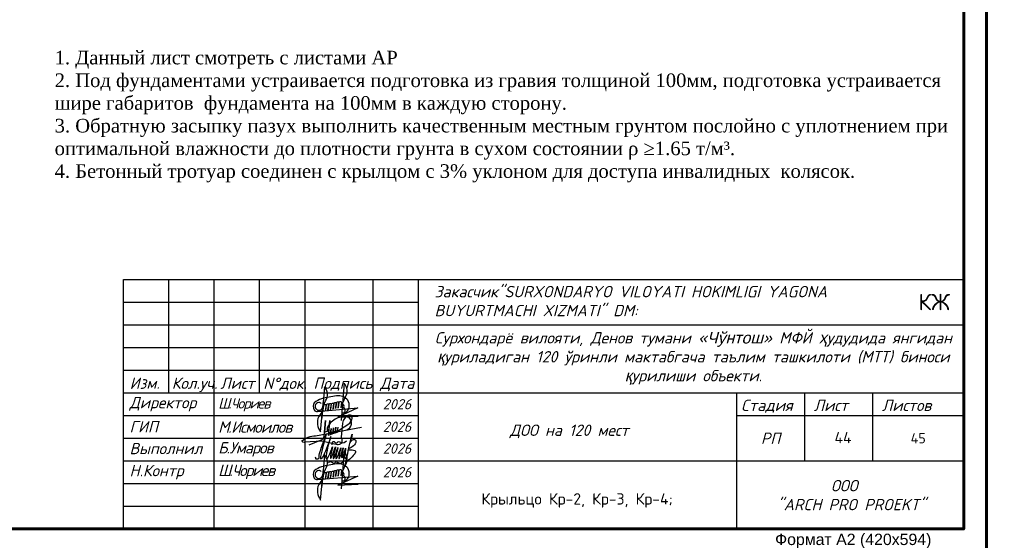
# Model space of a CAD drawing. Header units: millimetres. Extents: x 2063114 to 14983986, y -126020516 to 213791.
# Tile 27 of 256: x 2358509 to 2380186, y -1746751 to -1735280. Entities that reach past the tile are written whole.
import ezdxf
from ezdxf.enums import TextEntityAlignment as Align

# ---------------------------------------------------------------- set-up
doc = ezdxf.new("R2010")
doc.units = ezdxf.units.MM
doc.layers.add('_print', color=6, linetype='Continuous', lineweight=60, plot=False)
doc.layers.add('план', color=7, linetype='Continuous', lineweight=20)
doc.styles.add('GOST 2.304', font='isocpeur.ttf', dxfattribs={"oblique": 15})
doc.styles.add('PDF ISOCPEUR', font='isocpeur.ttf')
doc.styles.get("Standard").update_dxf_attribs({"font": 'arial.ttf'})
doc.styles.add('Times New Roman', font='times.ttf')
doc.styles.add('V@ler@Live', font='isocpeui.ttf')

# ---------------------------------------------------------------- blocks, each defined once
blk = doc.blocks.new('*U1590')
at = {"color": 0, "ltscale": 25}
blk.add_lwpolyline([(-59400, 42000), (0, 42000), (0, 0), (-59400, 0)], close=True, dxfattribs=at)
at = {"color": 0, "lineweight": 60, "ltscale": 25}
blk.add_lwpolyline([(-57400, 41500), (-500, 41500), (-500, 500), (-57400, 500)], close=True, dxfattribs=at)
at = {"color": 0, "insert": (-2932, 396), "char_height": 250, "width": 4526.16, "attachment_point": 2}
blk.add_mtext('Формат А2 (420х594)', dxfattribs=at)
blk = doc.blocks.new('A$Ceb54b23e')
at = {"color": 5, "lineweight": 30, "ltscale": 0.1}
for p, q in [((-12.57, -11.1), (7.26, -9.39)), ((7.26, -9.39), (-2.6, -13.87)), ((-2.6, -13.87), (7.49, -13.43))]:
    blk.add_line(p, q, dxfattribs=at)
at = {"color": 5, "lineweight": 30, "ltscale": 0.1, "flags": 128}
for points in [[(-10.2, -9.67), (-8.52, -5.97, 0.342251), (-9.14, 1.03), (-10.34, -14.39)], [(-1.14, -9.14), (1.12, -4.18, 0.342251), (0.5, 2.82), (-0.93, -15.6)], [(-9.81, -10.51), (-11.91, -13.54, 0.28279), (-11, -21.19), (-9.61, -5.79)], [(-9.81, -10.51), (-9.44, -8.24, -0.681159), (-8.23, -7.98), (-8.62, -10.62)], [(-8.62, -10.63), (-8.17, -7.86, -0.681159), (-6.97, -7.6), (-7.35, -10.24)], [(-7.4, -10.51), (-6.95, -7.75, -0.681159), (-5.74, -7.48), (-6.13, -10.13)], [(-6.15, -10.27), (-5.7, -7.5, -0.681159), (-4.49, -7.24), (-4.88, -9.88)], [(-4.9, -10.02), (-4.45, -7.25, -0.681159), (-3.25, -6.99), (-3.63, -9.64)], [(-3.64, -9.64), (-3.19, -6.88, -0.681159), (-1.98, -6.62), (-2.37, -9.26)], [(-2.41, -9.53), (-1.96, -6.76, -0.681159), (-0.75, -6.5), (-1.14, -9.14)]]:
    blk.add_lwpolyline(points, format="xyb", dxfattribs=at)
at = {"color": 5, "lineweight": 30, "ltscale": 0.1}
for centre, radius, start, end in [((4.48, -62.51), 59.56, 97.3959, 104.566), ((-2.27, -9.29), 5.91, 38.7285, 98.9336), ((-11.53, -8.6), 3.14, 145.2005, 214.3978), ((-6.97, -15.76), 11.45, 107.9291, 128.5502), ((-11.81, -8.63), 1.91, 91.3188, 327.176), ((-11.74, -7.9), 1.19, 28.7485, 95.445), ((0.01, -8.8), 3.01, 257.7322, 354.1212), ((-0.18, -10.53), 1.3, 249.3558, 101.7582), ((-0.31, -8.48), 0.874, 261.0885, 90.0256), ((-1.42, -8.11), 4.53, 347.3913, 33.8982), ((-12.85, -9.67), 1.46, 208.9715, 280.8111)]:
    blk.add_arc(centre, radius, start, end, dxfattribs=at)
blk = doc.blocks.new('0651961')
at = {"color": 5, "lineweight": 30, "ltscale": 5}
for points in [[(5137317, -541320, 0.271575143), (5382614, -248941, 0.271575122), (5247219, 107884, 0.163915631), (4609277, 40182, 0.081414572), (4339755, -141506, 0.081414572), (4142343, -399733, 0.548265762), (4316023, -672030, 0.017700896), (4712274, -564290), (5289922, -193920, 0.255039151), (5420947, 170315, 0.238092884), (5234407, 214137, 0.253493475), (4912304, -193484), (4857022, -909949, -0.067784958), (4891110, -1058859, -0.066120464), (4884797, -1207770, -0.258807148), (4704209, -1307956, -0.042146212), (4668516, -1304942), (3851592, -1120468), (2972301, -1180746, -0.190988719), (2886198, -1173851, -0.190988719), (2828209, -1109833, -0.085970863), (3157608, -918703, -0.085970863), (3532102, -849502), (5902229, -394466)], [(3206207, -1307066), (3867804, -1032897, 0.281152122), (3971617, -862869), (4043335, -58764), (3989253, -665135), (4215347, -579925), (4274470, -57353), (4189082, -812073)]]:
    blk.add_lwpolyline(points, format="xyb", dxfattribs=at)
for points in [[(4222872, -513416), (4189082, -812073), (4309366, -773304), (4343156, -474647)], [(4343156, -474647), (4309366, -773304), (4429650, -734535), (4463439, -435878)], [(4463439, -435878), (4429650, -734535), (4549933, -695766), (4583723, -397109)], [(4583723, -397109), (4549933, -695766), (4670217, -656997), (4700833, -397440)]]:
    blk.add_lwpolyline(points, dxfattribs=at)
blk = doc.blocks.new('A$Cb977a79e')
at = {"color": 5, "lineweight": 30}
blk.add_open_spline([(548, 429), (550, 418), (553, 396), (564, 386), (626, 392), (622, 434), (622, 479), (756, 865), (734, 788), (778, 927), (614, 357), (673, 405), (701, 400), (861, 828), (836, 827), (737, 402), (763, 392), (806, 405), (896, 676), (874, 574), (827, 388), (858, 386), (956, 684), (927, 558), (885, 387), (915, 386), (1002, 672), (972, 547), (933, 386), (970, 387), (1059, 660), (1027, 538), (996, 387), (1026, 387), (1102, 661), (1078, 532), (1060, 451), (1065, 379), (1062, 539), (1106, 661), (1046, 399), (1086, 399), (1148, 656), (1126, 536), (1112, 402), (1114, 395), (1144, 650), (1127, 544), (1104, 380), (1143, 413), (1160, 420), (1127, 264), (1135, 291), (1269, 919), (1263, 846), (1236, 770), (1216, 677), (1243, 753), (1339, 783), (1342, 676), (1241, 606), (1144, 555), (1313, 575), (1358, 512), (1212, 380), (1139, 314)], degree=3, knots=[0, 0, 0, 0, 1, 2, 3, 4, 5, 6, 7, 7.047701, 8, 9, 10, 11, 11.055697, 12, 13, 14, 15, 16, 17, 18, 19, 20, 21, 22, 23, 24, 25, 26, 27, 28, 29, 30, 31, 32, 33, 34, 35, 36, 37, 38, 39, 40, 41, 42, 43, 44, 45, 45.157491, 45.43525, 46, 47, 48, 49, 50, 51, 52, 53, 54, 55, 56, 57, 58, 59, 59, 59, 59], dxfattribs=at)
for points in [[(876, 664), (884, 753), (933, 709), (966, 688), (1004, 756), (1083, 670), (1156, 738)], [(801, 313), (838, 358), (886, 314), (919, 292), (958, 361), (1036, 275), (1100, 346)]]:
    blk.add_open_spline(points, degree=3, dxfattribs=at)
blk = doc.blocks.new('shtammp')
for p, q in [((2284257, -164060), (2302757, -164060)), ((2284257, -169560), (2284257, -164060)), ((2285257, -166560), (2285257, -164060)), ((2286257, -169560), (2286257, -164060)), ((2287257, -166560), (2287257, -164060)), ((2288257, -169560), (2288257, -164060)), ((2289757, -169560), (2289757, -164060)), ((2290757, -169560), (2290757, -164060)), ((2302757, -164060), (2302757, -169560)), ((2290757, -165060), (2302757, -165060)), ((2284257, -166060), (2290757, -166060)), ((2284257, -166560), (2290757, -166560)), ((2290757, -166560), (2302757, -166560)), ((2297757, -166560), (2297757, -169560)), ((2299257, -168060), (2299257, -166560)), ((2300757, -168060), (2300757, -166560)), ((2297757, -167060), (2302757, -167060)), ((2290757, -168060), (2302757, -168060)), ((2284257, -169560), (2302757, -169560))]:
    blk.add_line(p, q)
for points in [[(2284257, -164560), (2290757, -164560)], [(2284257, -165060), (2290757, -165060)], [(2284257, -165560), (2290757, -165560)], [(2284257, -167060), (2290757, -167060)], [(2284257, -167560), (2290757, -167560)], [(2284257, -168060), (2290757, -168060)], [(2284257, -168560), (2290757, -168560)], [(2284257, -169060), (2290757, -169060)]]:
    blk.add_lwpolyline(points)
at = {"ltscale": 100, "xscale": 44.85990809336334, "yscale": 44.85990809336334, "zscale": 44.85990809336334}
for p in [(2289092, -166472), (2289092, -167972)]:
    blk.add_blockref('A$Ceb54b23e', p, dxfattribs=at)
at = {"xscale": 0.0004276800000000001, "yscale": 0.0004276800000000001, "zscale": 0.0004276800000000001}
blk.add_blockref('0651961', (2286977, -167145), dxfattribs=at)
at = {"ltscale": 25, "xscale": 1.13408174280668, "yscale": 1.13408174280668, "zscale": 1.13408174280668}
blk.add_blockref('A$Cb977a79e', (2287861, -168457), dxfattribs=at)
at = {"style": 'GOST 2.304', "oblique": 15}
for s, p in [('Изм.   ', (2284395, -166473)), ('Кол.уч.', (2285323, -166473)), ('Лист', (2286391, -166473)), ('N%%dдок.', (2287337, -166475)), ('Подпись', (2288441, -166473)), ('Дата', (2289909, -166473)), ('Лист  ', (2299457, -166960)), ('Листов ', (2300957, -166960))]:
    blk.add_text(s, height=250, dxfattribs=at).set_placement(p)
at = {"style": 'GOST 2.304', "oblique": 15, "width": 1.019608}
blk.add_text('Стадия ', height=250, dxfattribs=at).set_placement((2297857, -166960), (2299157, -166960), align=Align.FIT)
at = {"style": 'GOST 2.304', "oblique": 15}
blk.add_text('РП', height=250, dxfattribs=at).set_placement((2298507, -167560), align=Align.MIDDLE)
at = {"style": 'GOST 2.304'}
for s, insert, char_height, width, attachment_point in [('{\\C256;\\c0;Закасчик"SURXONDARYO VILOYATI HOKIMLIGI YAGONA BUYURTMACHI XIZMATI" DM:}', (2291109, -164539), 250, 10736.65, 4), ('{\\C250;\\c2432280;Сурхондарё вилояти, Денов тумани «\\fArial|b0|i0|c204|p34;Чўнтош\\fISOCPEUR|b0|i0|c204|p34;» МФЙ \\fArial|b0|i0|c204|p34;ҳ\\fISOCPEUR|b0|i0|c204|p34;удудида янгидан \\fArial|b0|i0|c204|p34;қ\\fISOCPEUR|b0|i0|c204|p34;уриладиган 120 ўринли мактабгача таълим ташкилоти (МТТ) биноси \\fArial|b0|i0|c204|p34;қ\\fISOCPEUR|b0|i0|c204|p34;урилиши объекти.}', (2296806, -165801), 250, 11430.2, 5), ('2026', (2290281, -166810), 225, 900, 5), ('2026', (2290281, -167307), 225, 900, 5), ('2026', (2290281, -167787), 225, 900, 5), ('2026', (2290281, -168308), 225, 900, 5), ('ООО\\P  "ARCH PRO PROEKT" ', (2300128, -168814), 250, 5588.09, 5)]:
    blk.add_mtext(s, dxfattribs=dict(at, insert=insert, char_height=char_height, width=width, attachment_point=attachment_point))
at = {"linetype": 'Continuous', "char_height": 225, "style": 'PDF ISOCPEUR'}
for s, insert, width, attachment_point in [('{\\H1.6x;КЖ }', (2302457, -164560), 11400, 6), ('45', (2301757, -167560), 1900, 5)]:
    blk.add_mtext(s, dxfattribs=dict(at, insert=insert, width=width, attachment_point=attachment_point))
at = {"attachment_point": 4, "style": 'GOST 2.304'}
for s, insert, char_height in [('Директор', (2284393, -166810), 250), ('{\\T0.8;\\C7;Ш.Чориев}', (2286344, -166823), 230), ('ГИП', (2284393, -167307), 250), ('{\\T0.9;М.Исмоилов }', (2286344, -167314), 250), ('{\\C256;\\c0;ДОО на 120 мест}', (2292765, -167410), 250), ('Выполнил', (2284393, -167787), 250), ('{\\T0.9;Б.Умаров}', (2286344, -167805), 250), ('Н.Контр', (2284393, -168308), 250), ('{\\T0.8;\\C7;Ш.Чориев}', (2286344, -168302), 250)]:
    blk.add_mtext(s, dxfattribs=dict(at, insert=insert, char_height=char_height))

msp = doc.modelspace()

# ---------------------------------------------------------------- linework, layer by layer
at = {"layer": '_print', "ltscale": 100}
msp.add_lwpolyline([(2379792.08613, -1747001.43901), (2320392.08613, -1747001.43901), (2320392.08613, -1705001.43901), (2379792.08613, -1705001.43901)], close=True, dxfattribs=at)

# ---------------------------------------------------------------- block references
for name, p in [('*U1590', (2379792.08613, -1747001.43901)), ('shtammp', (76534.83464, -1576941.75506))]:
    msp.add_blockref(name, p)

# ---------------------------------------------------------------- texts
at = {"ltscale": 300, "insert": (2359279.05244, -1735964.98054), "char_height": 300, "width": 19886.6750477, "attachment_point": 1, "style": 'Times New Roman'}
msp.add_mtext('1. Данный лист смотреть c листами AP\\P2. Под фундаментами устраивается подготовка из гравия толщиной 100мм, подготовка устраивается шире габаритов  фундамента на 100мм в каждую сторону.\\P3. Обратную засыпку пазух выполнить качественным местным грунтом послойно с уплотнением при оптимальной влажности до плотности грунта в сухом состоянии ρ ≥1.65 т/м³.\\P4. {\\C7;Бетонный тротуар соединен с крылцом с 3% уклоном для доступа инвалидных  колясок.}', dxfattribs=at)
at = {"ltscale": 30, "insert": (2339287.42017, -1738787.06631), "char_height": 500, "attachment_point": 1, "style": 'Times New Roman'}
msp.add_mtext_dynamic_manual_height_columns('\\pi116.55867;1 - 1', width=1409.7575758, gutter_width=12.5, heights=[0], dxfattribs=at)
at = {"color": 7, "lineweight": 30, "insert": (2370780.0428, -1745872.57035), "char_height": 250, "width": 7000, "attachment_point": 5}
msp.add_mtext('{\\fISOCPEUR|b0|i0|c204|p34;\\C256;Крыльцо Кр-2, Кр-3, Кр-4\\fISOCPEUR|b0|i0|c0|p34;;}', dxfattribs=at)
at = {"layer": 'план', "color": 1, "linetype": 'Continuous', "lineweight": 20, "ltscale": 300, "insert": (2376447.73973, -1744362.69629), "char_height": 250, "width": 312.0384632, "attachment_point": 1, "style": 'V@ler@Live'}
msp.add_mtext('{\\fISOCPEUR|b0|i0|c204|p34;\\C256;44}', dxfattribs=at)

doc.saveas('drawing.dxf')
